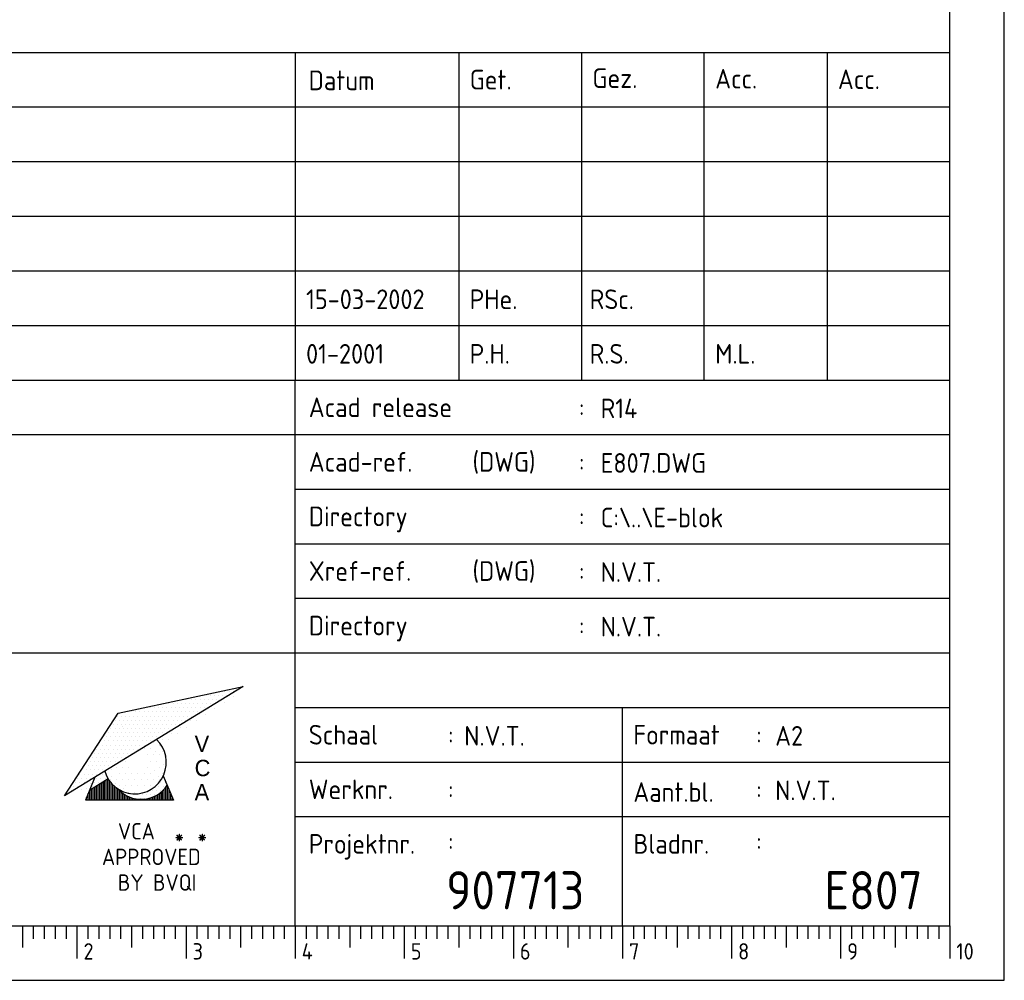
# Model space of a CAD drawing. Extents: x 0 to 594, y 0 to 420.
# Tile 4 of 6: x 504 to 594, y 0 to 88. Entities that reach past the tile are written whole.
import ezdxf
from ezdxf.enums import TextEntityAlignment as Align

# ---------------------------------------------------------------- set-up
doc = ezdxf.new("R2010")
doc.units = 0
doc.header["$MEASUREMENT"] = 0
doc.layers.get('0').update_dxf_attribs({"linetype": 'CONTINUOUS'})
for name, color, linetype in [('19', 7, 'CONTINUOUS'), ('E--L$2A-_KADER', 7, 'CONTINUOUS'), ('E--L$4A-_STEMPEL', 3, 'CONTINUOUS')]:
    doc.layers.add(name, color=color, linetype=linetype)
doc.styles.add('ISO', font='isocp.shx')
doc.styles.get("Standard").update_dxf_attribs({"font": 'isocp2.shx'})
doc.styles.add('UNIV', font='UNIV.SHX')

# ---------------------------------------------------------------- blocks, each defined once
blk = doc.blocks.new('*X1')
at = {"color": 0}
for p, q in [((103.59375, 135.9375), (103.59375, 135.9375)), ((104.53125, 135.9375), (104.53125, 135.9375)), ((100.78125, 134.0625), (100.78125, 134.0625)), ((101.71875, 134.0625), (101.71875, 134.0625)), ((102.1875, 135), (102.1875, 135)), ((103.125, 135), (103.125, 135)), ((99.375, 133.125), (99.375, 133.125)), ((100.3125, 133.125), (100.3125, 133.125)), ((96.5625, 131.25), (96.5625, 131.25)), ((97.5, 131.25), (97.5, 131.25)), ((97.96875, 132.1875), (97.96875, 132.1875)), ((98.90625, 132.1875), (98.90625, 132.1875)), ((93.75, 129.375), (93.75, 129.375)), ((94.6875, 129.375), (94.6875, 129.375)), ((95.15625, 130.3125), (95.15625, 130.3125)), ((96.09375, 130.3125), (96.09375, 130.3125)), ((81.5625, 121.875), (81.5625, 121.875)), ((82.96875, 122.8125), (82.96875, 122.8125))]:
    blk.add_line(p, q, dxfattribs=at)
blk = doc.blocks.new('*X3')
at = {"color": 0}
for p, q in [((98.4375, 121.875), (98.4375, 121.875)), ((99.0625, 121.875), (99.0625, 121.875)), ((99.375, 122.5), (99.375, 122.5)), ((99.6875, 121.875), (99.6875, 121.875)), ((97.8125, 120.625), (97.8125, 120.625)), ((98.125, 121.25), (98.125, 121.25)), ((98.75, 121.25), (98.75, 121.25))]:
    blk.add_line(p, q, dxfattribs=at)
blk = doc.blocks.new('*X2')
at = {"color": 0}
for p, q in [((108.4375, 121.875), (108.4375, 121.875)), ((107.8125, 120.625), (107.8125, 120.625)), ((108.125, 121.25), (108.125, 121.25)), ((108.4375, 120.625), (108.4375, 120.625)), ((108.75, 121.25), (108.75, 121.25)), ((101.875, 120), (101.875, 120)), ((102.8125, 119.375), (102.8125, 119.375)), ((103.4375, 119.375), (103.4375, 119.375)), ((104.0625, 119.375), (104.0625, 119.375)), ((104.6875, 119.375), (104.6875, 119.375)), ((105.3125, 119.375), (105.3125, 119.375)), ((105.9375, 119.375), (105.9375, 119.375)), ((106.5625, 119.375), (106.5625, 119.375)), ((106.875, 120), (106.875, 120)), ((107.1875, 119.375), (107.1875, 119.375)), ((107.5, 120), (107.5, 120)), ((108.125, 120), (108.125, 120)), ((104.375, 118.75), (104.375, 118.75)), ((105, 118.75), (105, 118.75)), ((105.625, 118.75), (105.625, 118.75))]:
    blk.add_line(p, q, dxfattribs=at)
blk = doc.blocks.new('*X4')
at = {"color": 0}
for p, q in [((66, 120.86), (66, 123.42)), ((66.25, 120.86), (66.25, 123.58)), ((66.5, 120.86), (66.5, 123.73)), ((66.75, 120.86), (66.75, 123.88)), ((67, 120.86), (67, 124.04)), ((67.25, 120.86), (67.25, 123.72)), ((67.5, 120.86), (67.5, 123.41)), ((64, 120.86), (64, 121.84)), ((64.25, 120.86), (64.25, 122.35)), ((64.5, 120.86), (64.5, 122.5)), ((64.75, 120.86), (64.75, 122.66)), ((65, 120.86), (65, 122.81)), ((65.25, 120.86), (65.25, 122.96)), ((65.5, 120.86), (65.5, 123.12)), ((65.75, 120.86), (65.75, 123.27)), ((67.75, 120.86), (67.75, 123.15)), ((68, 120.86), (68, 122.92)), ((68.25, 120.86), (68.25, 122.73)), ((68.5, 120.86), (68.5, 122.54)), ((68.75, 120.86), (68.75, 122.29)), ((69, 120.86), (69, 122.07)), ((69.25, 120.86), (69.25, 121.87)), ((74.75, 120.86), (74.75, 121.87)), ((75, 120.86), (75, 122.06)), ((75.25, 120.86), (75.25, 122.27)), ((75.5, 120.86), (75.5, 122.53)), ((75.75, 120.86), (75.75, 122.82)), ((76, 120.86), (76, 122.97)), ((76.25, 120.86), (76.25, 122.37)), ((63.75, 120.86), (63.75, 121.24)), ((69.5, 120.86), (69.5, 121.71)), ((69.75, 120.86), (69.75, 121.56)), ((70, 120.86), (70, 121.44)), ((70.25, 120.86), (70.25, 121.33)), ((70.5, 120.86), (70.5, 121.24)), ((70.75, 120.86), (70.75, 121.16)), ((71, 120.86), (71, 121.1)), ((71.25, 120.86), (71.25, 121.05)), ((71.5, 120.86), (71.5, 121.02)), ((71.75, 120.86), (71.75, 121)), ((72, 120.86), (72, 120.99)), ((72.25, 120.86), (72.25, 121)), ((72.5, 120.86), (72.5, 121.02)), ((72.75, 120.86), (72.75, 121.05)), ((73, 120.86), (73, 121.1)), ((73.25, 120.86), (73.25, 121.16)), ((73.5, 120.86), (73.5, 121.23)), ((73.75, 120.86), (73.75, 121.32)), ((74, 120.86), (74, 121.43)), ((74.25, 120.86), (74.25, 121.56)), ((74.5, 120.86), (74.5, 121.7)), ((76.5, 120.86), (76.5, 121.77)), ((76.75, 120.86), (76.75, 121.17))]:
    blk.add_line(p, q, dxfattribs=at)
blk = doc.blocks.new('STEMPEL')
at = {"layer": 'E--L$4A-_STEMPEL', "color": 3}
for p, q in [((-185, 85), (-5, 85)), ((-185, 55), (-5, 55)), ((-65, 5), (-65, 55)), ((-185, 30), (-5, 30)), ((-35, 5), (-35, 25))]:
    blk.add_line(p, q, dxfattribs=at)
at = {"layer": 'E--L$4A-_STEMPEL', "color": 2}
for p, q in [((-65, 85), (-65, 55)), ((-50, 85), (-50, 55)), ((-38.75, 85), (-38.75, 55)), ((-27.5, 55), (-27.5, 85)), ((-16.25, 85), (-16.25, 55)), ((-5, 80), (-185, 80)), ((-5, 75), (-185, 75)), ((-185, 70), (-5, 70)), ((-185, 65), (-5, 65)), ((-185, 60), (-5, 60)), ((-185, 50), (-5, 50)), ((-65, 45), (-5, 45)), ((-65, 40), (-5, 40)), ((-65, 35), (-5, 35)), ((-69.762, 26.934), (-86.151, 16.891)), ((-81.231, 24.468), (-69.762, 26.934)), ((-71.44, 26.492), (-71.44, 26.492)), ((-71.06, 26.492), (-71.06, 26.492)), ((-70.68, 26.492), (-70.68, 26.492)), ((-76.945, 25.353), (-76.945, 25.353)), ((-76.565, 25.353), (-76.565, 25.353)), ((-76.186, 25.353), (-76.186, 25.353)), ((-75.806, 25.353), (-75.806, 25.353)), ((-75.426, 25.353), (-75.426, 25.353)), ((-75.237, 25.732), (-75.237, 25.732)), ((-75.047, 25.353), (-75.047, 25.353)), ((-74.857, 25.732), (-74.857, 25.732)), ((-74.667, 25.353), (-74.667, 25.353)), ((-74.477, 25.732), (-74.477, 25.732)), ((-74.287, 25.353), (-74.287, 25.353)), ((-74.098, 25.732), (-74.098, 25.732)), ((-73.908, 25.353), (-73.908, 25.353)), ((-73.718, 25.732), (-73.718, 25.732)), ((-73.528, 26.112), (-73.528, 26.112)), ((-73.528, 25.353), (-73.528, 25.353)), ((-73.338, 25.732), (-73.338, 25.732)), ((-73.148, 26.112), (-73.148, 26.112)), ((-73.148, 25.353), (-73.148, 25.353)), ((-72.958, 25.732), (-72.958, 25.732)), ((-72.769, 26.112), (-72.769, 26.112)), ((-72.769, 25.353), (-72.769, 25.353)), ((-72.579, 25.732), (-72.579, 25.732)), ((-72.389, 26.112), (-72.389, 26.112)), ((-72.389, 25.353), (-72.389, 25.353)), ((-72.199, 25.732), (-72.199, 25.732)), ((-72.009, 26.112), (-72.009, 26.112)), ((-71.819, 25.732), (-71.819, 25.732)), ((-71.63, 26.112), (-71.63, 26.112)), ((-71.25, 26.112), (-71.25, 26.112)), ((-86.151, 16.891), (-81.231, 24.468)), ((-80.362, 24.593), (-80.362, 24.593)), ((-79.983, 24.593), (-79.983, 24.593)), ((-79.603, 24.593), (-79.603, 24.593)), ((-79.223, 24.593), (-79.223, 24.593)), ((-78.844, 24.593), (-78.844, 24.593)), ((-78.654, 24.973), (-78.654, 24.973)), ((-78.464, 24.593), (-78.464, 24.593)), ((-78.274, 24.973), (-78.274, 24.973)), ((-78.084, 24.593), (-78.084, 24.593)), ((-77.894, 24.973), (-77.894, 24.973)), ((-77.705, 24.593), (-77.705, 24.593)), ((-77.515, 24.973), (-77.515, 24.973)), ((-77.325, 24.593), (-77.325, 24.593)), ((-77.135, 24.973), (-77.135, 24.973)), ((-76.945, 24.593), (-76.945, 24.593)), ((-76.755, 24.973), (-76.755, 24.973)), ((-76.565, 24.593), (-76.565, 24.593)), ((-76.376, 24.973), (-76.376, 24.973)), ((-76.186, 24.593), (-76.186, 24.593)), ((-75.996, 24.973), (-75.996, 24.973)), ((-75.806, 24.593), (-75.806, 24.593)), ((-75.616, 24.973), (-75.616, 24.973)), ((-75.426, 24.593), (-75.426, 24.593)), ((-75.237, 24.973), (-75.237, 24.973)), ((-75.047, 24.593), (-75.047, 24.593)), ((-74.857, 24.973), (-74.857, 24.973)), ((-74.667, 24.593), (-74.667, 24.593)), ((-74.477, 24.973), (-74.477, 24.973)), ((-74.287, 24.593), (-74.287, 24.593)), ((-74.098, 24.973), (-74.098, 24.973)), ((-73.908, 24.593), (-73.908, 24.593)), ((-73.718, 24.973), (-73.718, 24.973)), ((-73.338, 24.973), (-73.338, 24.973)), ((-65, 25), (-5, 25)), ((-81.501, 23.834), (-81.501, 23.834)), ((-81.312, 24.214), (-81.312, 24.214)), ((-81.122, 23.834), (-81.122, 23.834)), ((-80.932, 24.214), (-80.932, 24.214)), ((-80.742, 23.834), (-80.742, 23.834)), ((-80.552, 24.214), (-80.552, 24.214)), ((-80.362, 23.834), (-80.362, 23.834)), ((-80.173, 24.214), (-80.173, 24.214)), ((-79.983, 23.834), (-79.983, 23.834)), ((-79.793, 24.214), (-79.793, 24.214)), ((-79.603, 23.834), (-79.603, 23.834)), ((-79.413, 24.214), (-79.413, 24.214)), ((-79.223, 23.834), (-79.223, 23.834)), ((-79.033, 24.214), (-79.033, 24.214)), ((-78.844, 23.834), (-78.844, 23.834)), ((-78.654, 24.214), (-78.654, 24.214)), ((-78.464, 23.834), (-78.464, 23.834)), ((-78.274, 24.214), (-78.274, 24.214)), ((-78.084, 23.834), (-78.084, 23.834)), ((-77.894, 24.214), (-77.894, 24.214)), ((-77.705, 23.834), (-77.705, 23.834)), ((-77.515, 24.214), (-77.515, 24.214)), ((-77.325, 23.834), (-77.325, 23.834)), ((-77.135, 24.214), (-77.135, 24.214)), ((-76.945, 23.834), (-76.945, 23.834)), ((-76.755, 24.214), (-76.755, 24.214)), ((-76.565, 23.834), (-76.565, 23.834)), ((-76.376, 24.214), (-76.376, 24.214)), ((-76.186, 23.834), (-76.186, 23.834)), ((-75.996, 24.214), (-75.996, 24.214)), ((-75.806, 23.834), (-75.806, 23.834)), ((-75.616, 24.214), (-75.616, 24.214)), ((-75.426, 23.834), (-75.426, 23.834)), ((-75.237, 24.214), (-75.237, 24.214)), ((-75.047, 23.834), (-75.047, 23.834)), ((-74.857, 24.214), (-74.857, 24.214)), ((-74.477, 24.214), (-74.477, 24.214)), ((-82.071, 22.695), (-82.071, 22.695)), ((-81.881, 23.075), (-81.881, 23.075)), ((-81.691, 23.454), (-81.691, 23.454)), ((-81.691, 22.695), (-81.691, 22.695)), ((-81.501, 23.075), (-81.501, 23.075)), ((-81.312, 23.454), (-81.312, 23.454)), ((-81.312, 22.695), (-81.312, 22.695)), ((-81.122, 23.075), (-81.122, 23.075)), ((-80.932, 23.454), (-80.932, 23.454)), ((-80.932, 22.695), (-80.932, 22.695)), ((-80.786, 23.287), (-80.786, 23.287)), ((-80.742, 23.075), (-80.742, 23.075)), ((-80.552, 23.454), (-80.552, 23.454)), ((-80.552, 22.695), (-80.552, 22.695)), ((-80.362, 23.075), (-80.362, 23.075)), ((-80.173, 23.454), (-80.173, 23.454)), ((-80.173, 22.695), (-80.173, 22.695)), ((-79.983, 23.075), (-79.983, 23.075)), ((-79.793, 23.454), (-79.793, 23.454)), ((-79.793, 22.695), (-79.793, 22.695)), ((-79.603, 23.075), (-79.603, 23.075)), ((-79.413, 23.454), (-79.413, 23.454)), ((-79.413, 22.695), (-79.413, 22.695)), ((-79.223, 23.075), (-79.223, 23.075)), ((-79.033, 23.454), (-79.033, 23.454)), ((-79.033, 22.695), (-79.033, 22.695)), ((-78.844, 23.075), (-78.844, 23.075)), ((-78.654, 23.454), (-78.654, 23.454)), ((-78.654, 22.695), (-78.654, 22.695)), ((-78.464, 23.075), (-78.464, 23.075)), ((-78.274, 23.454), (-78.274, 23.454)), ((-78.274, 22.695), (-78.274, 22.695)), ((-78.084, 23.075), (-78.084, 23.075)), ((-77.894, 23.454), (-77.894, 23.454)), ((-77.894, 22.695), (-77.894, 22.695)), ((-77.705, 23.075), (-77.705, 23.075)), ((-77.515, 23.454), (-77.515, 23.454)), ((-77.515, 22.695), (-77.515, 22.695)), ((-77.325, 23.075), (-77.325, 23.075)), ((-77.135, 23.454), (-77.135, 23.454)), ((-77.135, 22.695), (-77.135, 22.695)), ((-76.945, 23.075), (-76.945, 23.075)), ((-76.755, 23.454), (-76.755, 23.454)), ((-76.755, 22.695), (-76.755, 22.695)), ((-76.565, 23.075), (-76.565, 23.075)), ((-76.376, 23.454), (-76.376, 23.454)), ((-76.186, 23.075), (-76.186, 23.075)), ((-75.996, 23.454), (-75.996, 23.454)), ((-75.616, 23.454), (-75.616, 23.454)), ((-82.83, 21.935), (-82.83, 21.935)), ((-82.451, 21.935), (-82.451, 21.935)), ((-82.261, 22.315), (-82.261, 22.315)), ((-82.071, 21.935), (-82.071, 21.935)), ((-81.881, 22.315), (-81.881, 22.315)), ((-81.691, 21.935), (-81.691, 21.935)), ((-81.501, 22.315), (-81.501, 22.315)), ((-81.312, 21.935), (-81.312, 21.935)), ((-81.122, 22.315), (-81.122, 22.315)), ((-80.932, 21.935), (-80.932, 21.935)), ((-80.742, 22.315), (-80.742, 22.315)), ((-80.552, 21.935), (-80.552, 21.935)), ((-80.362, 22.315), (-80.362, 22.315)), ((-80.173, 21.935), (-80.173, 21.935)), ((-79.983, 22.315), (-79.983, 22.315)), ((-79.793, 21.935), (-79.793, 21.935)), ((-79.603, 22.315), (-79.603, 22.315)), ((-79.413, 21.935), (-79.413, 21.935)), ((-79.223, 22.315), (-79.223, 22.315)), ((-79.033, 21.935), (-79.033, 21.935)), ((-78.844, 22.315), (-78.844, 22.315)), ((-78.654, 21.935), (-78.654, 21.935)), ((-78.464, 22.315), (-78.464, 22.315)), ((-78.274, 21.935), (-78.274, 21.935)), ((-78.084, 22.315), (-78.084, 22.315)), ((-77.985, 21.797), (-77.985, 21.797)), ((-77.705, 22.315), (-77.705, 22.315)), ((-77.325, 22.315), (-77.325, 22.315)), ((-83.4, 20.796), (-83.4, 20.796)), ((-83.21, 21.176), (-83.21, 21.176)), ((-83.02, 21.556), (-83.02, 21.556)), ((-83.02, 20.796), (-83.02, 20.796)), ((-82.83, 21.176), (-82.83, 21.176)), ((-82.64, 21.556), (-82.64, 21.556)), ((-82.64, 20.796), (-82.64, 20.796)), ((-82.451, 21.176), (-82.451, 21.176)), ((-82.261, 21.556), (-82.261, 21.556)), ((-82.261, 20.796), (-82.261, 20.796)), ((-82.071, 21.176), (-82.071, 21.176)), ((-81.881, 21.556), (-81.881, 21.556)), ((-81.881, 20.796), (-81.881, 20.796)), ((-81.691, 21.176), (-81.691, 21.176)), ((-81.501, 21.556), (-81.501, 21.556)), ((-81.501, 20.796), (-81.501, 20.796)), ((-81.312, 21.176), (-81.312, 21.176)), ((-81.122, 21.556), (-81.122, 21.556)), ((-81.122, 20.796), (-81.122, 20.796)), ((-80.932, 21.176), (-80.932, 21.176)), ((-80.742, 21.556), (-80.742, 21.556)), ((-80.742, 20.796), (-80.742, 20.796)), ((-80.552, 21.176), (-80.552, 21.176)), ((-80.362, 21.556), (-80.362, 21.556)), ((-80.362, 20.796), (-80.362, 20.796)), ((-80.173, 21.176), (-80.173, 21.176)), ((-79.983, 21.556), (-79.983, 21.556)), ((-79.983, 20.796), (-79.983, 20.796)), ((-79.793, 21.176), (-79.793, 21.176)), ((-79.603, 21.556), (-79.603, 21.556)), ((-79.413, 21.176), (-79.413, 21.176)), ((-79.223, 21.556), (-79.223, 21.556)), ((-78.844, 21.556), (-78.844, 21.556)), ((-78.839, 21.228), (-78.839, 21.228)), ((-78.27, 21.228), (-78.27, 21.228)), ((-77.805, 20.923), (-77.805, 20.923)), ((-77.447, 21.499), (-77.447, 21.499)), ((-77.189, 21.002), (-77.189, 21.002)), ((-77.131, 21.228), (-77.131, 21.228)), ((-83.78, 20.037), (-83.78, 20.037)), ((-83.59, 20.417), (-83.59, 20.417)), ((-83.4, 20.037), (-83.4, 20.037)), ((-83.21, 20.417), (-83.21, 20.417)), ((-83.02, 20.037), (-83.02, 20.037)), ((-82.83, 20.417), (-82.83, 20.417)), ((-82.64, 20.037), (-82.64, 20.037)), ((-82.451, 20.417), (-82.451, 20.417)), ((-82.261, 20.037), (-82.261, 20.037)), ((-82.071, 20.417), (-82.071, 20.417)), ((-81.881, 20.037), (-81.881, 20.037)), ((-81.691, 20.417), (-81.691, 20.417)), ((-81.501, 20.037), (-81.501, 20.037)), ((-81.312, 20.417), (-81.312, 20.417)), ((-81.122, 20.037), (-81.122, 20.037)), ((-80.932, 20.417), (-80.932, 20.417)), ((-80.552, 20.417), (-80.552, 20.417)), ((-80.548, 20.089), (-80.548, 20.089)), ((-78.554, 20.658), (-78.554, 20.658)), ((-78.27, 20.089), (-78.27, 20.089)), ((-77.985, 20.658), (-77.985, 20.658)), ((-77.7, 20.089), (-77.7, 20.089)), ((-77.415, 20.658), (-77.415, 20.658)), ((-77.01, 20.486), (-77.01, 20.486)), ((-65, 20), (-5, 20)), ((-84.539, 19.278), (-84.539, 19.278)), ((-84.349, 19.657), (-84.349, 19.657)), ((-84.159, 19.278), (-84.159, 19.278)), ((-83.969, 19.657), (-83.969, 19.657)), ((-83.78, 19.278), (-83.78, 19.278)), ((-83.59, 19.657), (-83.59, 19.657)), ((-83.4, 19.278), (-83.4, 19.278)), ((-83.21, 19.657), (-83.21, 19.657)), ((-83.02, 19.278), (-83.02, 19.278)), ((-82.83, 19.657), (-82.83, 19.657)), ((-82.64, 19.278), (-82.64, 19.278)), ((-82.451, 19.657), (-82.451, 19.657)), ((-82.261, 19.278), (-82.261, 19.278)), ((-82.071, 19.657), (-82.071, 19.657)), ((-81.839, 19.294), (-81.839, 19.294)), ((-81.691, 19.657), (-81.691, 19.657)), ((-81.402, 19.519), (-81.402, 19.519)), ((-80.833, 19.519), (-80.833, 19.519)), ((-80.263, 19.519), (-80.263, 19.519)), ((-78.554, 19.519), (-78.554, 19.519)), ((-77.904, 19.214), (-77.904, 19.214)), ((-77.415, 19.519), (-77.415, 19.519)), ((-77.03, 19.81), (-77.03, 19.81)), ((-85.108, 18.139), (-85.108, 18.139)), ((-84.919, 18.518), (-84.919, 18.518)), ((-84.729, 18.898), (-84.729, 18.898)), ((-84.729, 18.139), (-84.729, 18.139)), ((-84.539, 18.518), (-84.539, 18.518)), ((-84.349, 18.898), (-84.349, 18.898)), ((-84.349, 18.139), (-84.349, 18.139)), ((-83.353, 18.605), (-84.229, 16.507)), ((-84.159, 18.518), (-84.159, 18.518)), ((-83.969, 18.898), (-83.969, 18.898)), ((-82.142, 18.446), (-83.859, 17.394)), ((-83.78, 18.518), (-83.78, 18.518)), ((-83.59, 18.898), (-83.59, 18.898)), ((-83.21, 18.898), (-83.21, 18.898)), ((-82.256, 18.95), (-82.256, 18.95)), ((-81.972, 18.38), (-81.972, 18.38)), ((-81.839, 18.678), (-81.839, 18.678)), ((-81.402, 18.38), (-81.402, 18.38)), ((-81.117, 18.95), (-81.117, 18.95)), ((-80.833, 18.38), (-80.833, 18.38)), ((-80.548, 18.95), (-80.548, 18.95)), ((-80.263, 18.38), (-80.263, 18.38)), ((-79.978, 18.95), (-79.978, 18.95)), ((-79.694, 18.38), (-79.694, 18.38)), ((-79.409, 18.95), (-79.409, 18.95)), ((-79.124, 18.38), (-79.124, 18.38)), ((-78.839, 18.95), (-78.839, 18.95)), ((-78.554, 18.38), (-78.554, 18.38)), ((-78.27, 18.95), (-78.27, 18.95)), ((-77.985, 18.38), (-77.985, 18.38)), ((-77.547, 18.658), (-77.547, 18.658)), ((-77.415, 18.38), (-77.415, 18.38)), ((-77.131, 18.95), (-77.131, 18.95)), ((-77.085, 18.736), (-76.156, 16.507)), ((-85.488, 17.379), (-85.488, 17.379)), ((-85.298, 17.759), (-85.298, 17.759)), ((-84.919, 17.759), (-84.919, 17.759)), ((-84.137, 17.544), (-84.137, 17.544)), ((-81.502, 18.022), (-81.502, 18.022)), ((-81.117, 17.811), (-81.117, 17.811)), ((-80.746, 17.546), (-80.746, 17.546)), ((-80.548, 17.811), (-80.548, 17.811)), ((-80.263, 17.241), (-80.263, 17.241)), ((-79.978, 17.811), (-79.978, 17.811)), ((-79.694, 17.241), (-79.694, 17.241)), ((-79.409, 17.811), (-79.409, 17.811)), ((-79.124, 17.241), (-79.124, 17.241)), ((-78.839, 17.811), (-78.839, 17.811)), ((-78.27, 17.811), (-78.27, 17.811)), ((-86.058, 17), (-86.058, 17)), ((-76.156, 16.507), (-84.229, 16.507)), ((-65, 15), (-5, 15))]:
    blk.add_line(p, q, dxfattribs=at)
for centre, start, end in [((-79.693, 19.966), 196.37976, 46.62024), ((-79.116, 19.47), 221.69505, 326.14657)]:
    blk.add_arc(centre, 2.883, start, end, dxfattribs=at)
at = {"layer": 'E--L$4A-_STEMPEL', "color": 2, "xscale": 0.6075, "yscale": 0.6075, "zscale": 0.6075}
for name, p in [('*X1', (-134.154, -56.536)), ('*X4', (-122.86, -56.916)), ('*X3', (-142.986, -55.546)), ('*X2', (-142.986, -55.492))]:
    blk.add_blockref(name, p, dxfattribs=at)
at = {"layer": 'E--L$4A-_STEMPEL', "color": 2}
for s, height, style, p in [('Datum', 1.8, 'ISO', (-63.763, 81.557)), ('Get.', 1.8, 'ISO', (-49, 81.624)), ('Gez.', 1.8, 'ISO', (-37.75, 81.757)), ('Acc.', 1.8, 'ISO', (-26.5, 81.709)), ('Acc.', 1.8, 'ISO', (-15.252, 81.656)), ('Acad release ', 1.8, 'ISO', (-63.75, 51.6)), (':', 1.8, 'ISO', (-39, 51.6)), ('Acad-ref. ', 1.8, 'ISO', (-63.75, 46.6)), ('(DWG)', 1.8, 'ISO', (-48.75, 46.6)), (':', 1.8, 'ISO', (-39, 46.6)), ('Directory', 1.8, 'ISO', (-63.75, 41.6)), (':', 1.8, 'ISO', (-39, 41.6)), ('Xref-ref.', 1.8, 'ISO', (-63.75, 36.6)), ('(DWG)', 1.8, 'ISO', (-48.75, 36.6)), (':', 1.8, 'ISO', (-39, 36.6)), ('Directory', 1.8, 'ISO', (-63.75, 31.6)), (':', 1.8, 'ISO', (-39, 31.6)), ('Schaal', 1.8, 'ISO', (-63.75, 21.6)), (':', 1.8, 'ISO', (-51, 21.6)), ('Formaat', 1.8, 'ISO', (-34, 21.6)), (':', 1.8, 'ISO', (-22.75, 21.6)), ('V', 1.5, 'UNIV', (-74.215, 20.912)), ('C', 1.5, 'UNIV', (-74.215, 18.701)), ('Werknr.', 1.8, 'ISO', (-63.75, 16.6)), ('Aant.bl.', 1.8, 'ISO', (-34, 16.35)), ('A', 1.5, 'UNIV', (-74.215, 16.491)), (':', 1.8, 'ISO', (-51, 16.6)), (':', 1.8, 'ISO', (-22.75, 16.6)), ('Projektnr.', 1.8, 'ISO', (-63.75, 11.6)), ('Bladnr.', 1.8, 'ISO', (-34, 11.6)), (':', 1.8, 'ISO', (-51, 11.85)), (':', 1.8, 'ISO', (-22.75, 11.85))]:
    blk.add_text(s, height=height, dxfattribs=dict(at, style=style)).set_placement(p)
at = {"layer": 'E--L$4A-_STEMPEL', "color": 1, "style": 'ISO'}
for s, height, p in [('VCA', 1.5, (-81.251, 12.904)), ('+', 1.458, (-76.067, 12.499)), ('*', 1.458, (-76.067, 12.499)), ('+', 1.458, (-73.961, 12.499)), ('*', 1.458, (-73.961, 12.499)), ('APPROVED', 1.5, (-82.709, 10.555)), ('BY BVQI', 1.5, (-81.251, 8.206))]:
    blk.add_text(s, height=height, dxfattribs=at).set_placement(p)
at = {"layer": 'E--L$4A-_STEMPEL', "color": 2, "style": 'ISO'}
for tag, p in [('REVISIELETTER', (-183.5, 76.5)), ('OMSCHRIJVING', (-177.5, 76.5)), ('DATUM-GETEKEND', (-64, 76.5)), ('GETEKEND-DOOR', (-49, 76.5)), ('GEZIEN-DOOR', (-38, 76.5)), ('ACC-DOOR', (-26.5, 76.5)), ('ACC-DOOR', (-15.5, 76.5)), ('REVISIELETTER', (-183.5, 71.5)), ('OMSCHRIJVING', (-177.5, 71.5)), ('DATUM-GETEKEND', (-64, 71.5)), ('GETEKEND-DOOR', (-49, 71.5)), ('GEZIEN-DOOR', (-38, 71.5)), ('ACC-DOOR', (-26.5, 71.5)), ('ACC-DOOR', (-15.5, 71.5)), ('REVISIELETTER', (-183.5, 66.5)), ('OMSCHRIJVING', (-177.5, 66.5)), ('DATUM-GETEKEND', (-64, 66.5)), ('GETEKEND-DOOR', (-49, 66.5)), ('GEZIEN-DOOR', (-38, 66.5)), ('ACC-DOOR', (-27, 66.5)), ('ACC-DOOR', (-15.5, 66.5)), ('REVISIELETTER', (-183.5, 61.5)), ('OMSCHRIJVING', (-177.5, 61.5)), ('DATUM-GETEKEND', (-64, 61.5)), ('GETEKEND-DOOR', (-49, 61.5)), ('GEZIEN-DOOR', (-38, 61.5)), ('ACC-DOOR', (-27, 61.5)), ('ACC-DOOR', (-15.5, 61.5)), ('OMSCHRIJVING-O', (-177.5, 56.5)), ('DATUM-GETEKEND', (-64, 56.5)), ('GETEKEND-DOOR', (-49, 56.5)), ('GEZIEN-DOOR', (-38, 56.5)), ('ACC-DOOR', (-26.5, 56.5)), ('ACC-DOOR', (-15.5, 56.5)), ('OMSCHRIJVING', (-162, 51.5)), ('ACAD-RELEASE', (-37, 51.5)), ('ACAD-REF', (-37, 46.5)), ('ACAD-DIR', (-37, 41.5)), ('X-REF', (-37, 36.5)), ('XREF-DIR', (-37, 31.5)), ('SCHAAL', (-49.5, 21.5)), ('FORMAAT', (-21, 21.5)), ('WERKNUMMER', (-49.5, 16.5)), ('AANTAL-BLADEN', (-21, 16.5))]:
    blk.add_attdef(tag, p, '', height=1.8, dxfattribs=at)
at = {"layer": 'E--L$4A-_STEMPEL', "style": 'ISO'}
for tag, p in [('OPMERKING-1', (-184, 44)), ('OPMERKING-2', (-184, 38)), ('OPMERKING-3', (-184, 32))]:
    blk.add_attdef(tag, p, '', height=3.5, dxfattribs=at)
for tag, p in [('PROJEKT-NUMMER', (-38.5, 6.5)), ('BLAD-NUMMER', (-7.5, 6.5))]:
    blk.add_attdef(tag, text='', height=3.5, dxfattribs=at).set_placement(p, align=Align.RIGHT)
blk = doc.blocks.new('A2')
at = {"layer": 'E--L$2A-_KADER', "color": 2}
for p, q in [((594, 0), (594, 420)), ((0, 0), (594, 0))]:
    blk.add_line(p, q, dxfattribs=at)
at = {"layer": 'E--L$2A-_KADER', "color": 4}
for p, q in [((589, 5), (589, 415)), ((25, 5), (589, 5))]:
    blk.add_line(p, q, dxfattribs=at)
at = {"layer": 'E--L$2A-_KADER', "color": 2}
for points in [[(504, 5), (504, 3)], [(505, 5), (505, 3.8)], [(506, 5), (506, 3.8)], [(507, 5), (507, 3.8)], [(508, 5), (508, 3.8)], [(509, 5), (509, 2)], [(510, 5), (510, 3.8)], [(511, 5), (511, 3.8)], [(512, 5), (512, 3.8)], [(513, 5), (513, 3.8)], [(514, 5), (514, 3)], [(515, 5), (515, 3.8)], [(516, 5), (516, 3.8)], [(517, 5), (517, 3.8)], [(518, 5), (518, 3.8)], [(519, 5), (519, 2)], [(520, 5), (520, 3.8)], [(521, 5), (521, 3.8)], [(522, 5), (522, 3.8)], [(523, 5), (523, 3.8)], [(524, 5), (524, 3)], [(525, 5), (525, 3.8)], [(526, 5), (526, 3.8)], [(527, 5), (527, 3.8)], [(528, 5), (528, 3.8)], [(529, 5), (529, 2)], [(530, 5), (530, 3.8)], [(531, 5), (531, 3.8)], [(532, 5), (532, 3.8)], [(533, 5), (533, 3.8)], [(534, 5), (534, 3)], [(535, 5), (535, 3.8)], [(536, 5), (536, 3.8)], [(537, 5), (537, 3.8)], [(538, 5), (538, 3.8)], [(539, 5), (539, 2)], [(540, 5), (540, 3.8)], [(541, 5), (541, 3.8)], [(542, 5), (542, 3.8)], [(543, 5), (543, 3.8)], [(544, 5), (544, 3)], [(545, 5), (545, 3.8)], [(546, 5), (546, 3.8)], [(547, 5), (547, 3.8)], [(548, 5), (548, 3.8)], [(549, 5), (549, 2)], [(550, 5), (550, 3.8)], [(551, 5), (551, 3.8)], [(552, 5), (552, 3.8)], [(553, 5), (553, 3.8)], [(554, 5), (554, 3)], [(555, 5), (555, 3.8)], [(556, 5), (556, 3.8)], [(557, 5), (557, 3.8)], [(558, 5), (558, 3.8)], [(559, 5), (559, 2)], [(560, 5), (560, 3.8)], [(561, 5), (561, 3.8)], [(562, 5), (562, 3.8)], [(563, 5), (563, 3.8)], [(564, 5), (564, 3)], [(565, 5), (565, 3.8)], [(566, 5), (566, 3.8)], [(567, 5), (567, 3.8)], [(568, 5), (568, 3.8)], [(569, 5), (569, 2)], [(570, 5), (570, 3.8)], [(571, 5), (571, 3.8)], [(572, 5), (572, 3.8)], [(573, 5), (573, 3.8)], [(574, 5), (574, 3)], [(575, 5), (575, 3.8)], [(576, 5), (576, 3.8)], [(577, 5), (577, 3.8)], [(578, 5), (578, 3.8)], [(579, 5), (579, 2)], [(580, 5), (580, 3.8)], [(581, 5), (581, 3.8)], [(582, 5), (582, 3.8)], [(583, 5), (583, 3.8)], [(584, 5), (584, 3)], [(585, 5), (585, 3.8)], [(586, 5), (586, 3.8)], [(587, 5), (587, 3.8)], [(588, 5), (588, 3.8)], [(589, 5), (589, 2)]]:
    blk.add_lwpolyline(points, dxfattribs=at)
for s, p in [('2', (509.6, 1.9)), ('3', (519.6, 1.9)), ('4', (529.6, 1.9)), ('5', (539.6, 1.9)), ('6', (549.6, 1.9)), ('7', (559.6, 1.9)), ('8', (569.6, 1.9)), ('9', (579.6, 1.9)), ('10', (589.6, 1.9))]:
    blk.add_text(s, height=1.5, dxfattribs=at).set_placement(p)

msp = doc.modelspace()

# ---------------------------------------------------------------- block references
ref = msp.add_blockref('STEMPEL', (594, 0))
ref.add_attrib('PROJEKT-NUMMER', '907713', dxfattribs={"layer": 'E--L$4A-_STEMPEL', "height": 3.5, "style": 'ISO'}).set_placement((555.5, 6.5), align=Align.RIGHT)
ref.add_attrib('FORMAAT', 'A2', (573, 21.5), dxfattribs={"layer": 'E--L$4A-_STEMPEL', "color": 2, "height": 1.8, "style": 'ISO'})
ref.add_attrib('SCHAAL', 'N.V.T.', (544.5, 21.5), dxfattribs={"layer": 'E--L$4A-_STEMPEL', "color": 2, "height": 1.8, "style": 'ISO'})
ref.add_attrib('AANTAL-BLADEN', 'N.V.T.', (573, 16.5), dxfattribs={"layer": 'E--L$4A-_STEMPEL', "color": 2, "height": 1.8, "style": 'ISO'})
ref.add_attrib('BLAD-NUMMER', 'E807', dxfattribs={"layer": 'E--L$4A-_STEMPEL', "height": 3.5, "style": 'ISO'}).set_placement((586.5, 6.5), align=Align.RIGHT)
ref.add_attrib('ACAD-RELEASE', 'R14', (557, 51.5), dxfattribs={"layer": 'E--L$4A-_STEMPEL', "color": 2, "height": 1.8, "style": 'ISO'})
ref.add_attrib('ACAD-REF', 'E807.DWG', (557, 46.5), dxfattribs={"layer": 'E--L$4A-_STEMPEL', "color": 2, "height": 1.8, "style": 'ISO'})
ref.add_attrib('ACAD-DIR', 'C:\\..\\E-blok', (557, 41.5), dxfattribs={"layer": 'E--L$4A-_STEMPEL', "color": 2, "height": 1.8, "style": 'ISO'})
ref.add_attrib('X-REF', 'N.V.T.', (557, 36.5), dxfattribs={"layer": 'E--L$4A-_STEMPEL', "color": 2, "height": 1.8, "style": 'ISO'})
ref.add_attrib('XREF-DIR', 'N.V.T.', (557, 31.5), dxfattribs={"layer": 'E--L$4A-_STEMPEL', "color": 2, "height": 1.8, "style": 'ISO'})
ref.add_attrib('GETEKEND-DOOR', 'P.H.', (545, 56.5), dxfattribs={"layer": 'E--L$4A-_STEMPEL', "color": 2, "height": 1.8, "style": 'ISO'})
ref.add_attrib('DATUM-GETEKEND', '01-2001', (530, 56.5), dxfattribs={"layer": 'E--L$4A-_STEMPEL', "color": 2, "height": 1.8, "style": 'ISO'})
ref.add_attrib('GEZIEN-DOOR', 'R.S.', (556, 56.5), dxfattribs={"layer": 'E--L$4A-_STEMPEL', "color": 2, "height": 1.8, "style": 'ISO'})
ref.add_attrib('ACC-DOOR', 'M.L.', (567.5, 56.5), dxfattribs={"layer": 'E--L$4A-_STEMPEL', "color": 2, "height": 1.8, "style": 'ISO'})
ref.add_attrib('GETEKEND-DOOR', 'PHe.', (545, 61.5), dxfattribs={"layer": 'E--L$4A-_STEMPEL', "color": 2, "height": 1.8, "style": 'ISO'})
ref.add_attrib('DATUM-GETEKEND', '15-03-2002', (530, 61.5), dxfattribs={"layer": 'E--L$4A-_STEMPEL', "color": 2, "height": 1.8, "style": 'ISO'})
ref.add_attrib('GEZIEN-DOOR', 'RSc.', (556, 61.5), dxfattribs={"layer": 'E--L$4A-_STEMPEL', "color": 2, "height": 1.8, "style": 'ISO'})
at = {"layer": '19', "color": 2}
msp.add_blockref('A2', (0, 0), dxfattribs=at)

doc.saveas('drawing.dxf')
